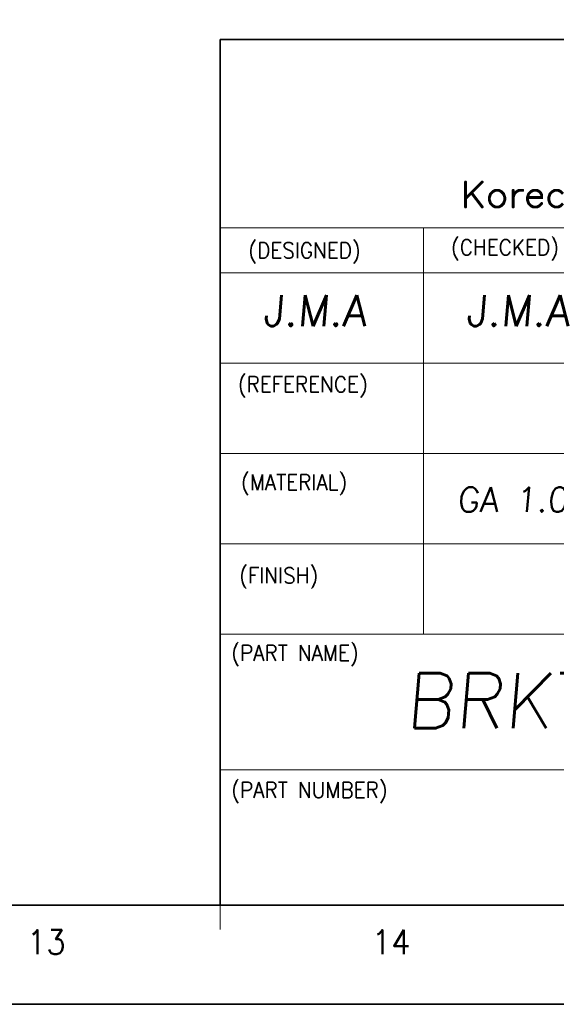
# Model space of a CAD drawing. Header units: millimetres. Extents: x 4065 to 8083, y -652 to 5416.
# Tile 57 of 256: x 6837 to 6915, y 197 to 341. Entities that reach past the tile are written whole.
import ezdxf
from ezdxf.enums import TextEntityAlignment as Align

# ---------------------------------------------------------------- set-up
doc = ezdxf.new("R2010")
doc.units = ezdxf.units.MM
doc.header["$LTSCALE"] = 0.8
doc.layers.get('0').update_dxf_attribs({"linetype": 'CONTINUOUS', "lineweight": 0})
doc.layers.add('2', color=3, linetype='CONTINUOUS', lineweight=0)
doc.styles.get("Standard").update_dxf_attribs({"font": 'romans.shx', "width": 0.8, "oblique": 5, "bigfont": 'whgtxt.shx'})

# ---------------------------------------------------------------- blocks, each defined once
blk = doc.blocks.new('SMOOTH_0$064516')
at = {"const_width": 0.0323}
blk.add_lwpolyline([(-0.016, 0, 1), (0.016, 0, 1)], format="xyb", close=True, dxfattribs=at)
blk = doc.blocks.new('logo')
at = {"color": 7, "const_width": 0.859}
for points in [[(-3519.27, 5311.97), (-3524.16, 5307.08)], [(-3524.16, 5311.97), (-3524.16, 5304.64)], [(-3515.43, 5309.53), (-3516.13, 5309.17), (-3516.83, 5308.48), (-3517.18, 5307.43), (-3517.18, 5306.74), (-3516.83, 5305.69), (-3516.13, 5304.99), (-3515.43, 5304.64), (-3514.39, 5304.64), (-3513.69, 5304.99), (-3513, 5305.69), (-3512.64, 5306.74), (-3512.64, 5307.43), (-3513, 5308.48), (-3513.69, 5309.17), (-3514.39, 5309.53), (-3515.43, 5309.53)], [(-3510.2, 5307.43), (-3509.85, 5308.48), (-3509.16, 5309.17), (-3508.46, 5309.53), (-3507.41, 5309.53)], [(-3510.2, 5309.53), (-3510.2, 5304.64)], [(-3506.01, 5307.43), (-3501.83, 5307.43), (-3501.83, 5308.13), (-3502.18, 5308.82), (-3502.53, 5309.17), (-3503.22, 5309.53), (-3504.27, 5309.53), (-3504.97, 5309.17), (-3505.67, 5308.48), (-3506.01, 5307.43), (-3506.01, 5306.74), (-3505.67, 5305.69), (-3504.97, 5304.99), (-3504.27, 5304.64), (-3503.22, 5304.64), (-3502.53, 5304.99), (-3501.83, 5305.69)], [(-3495.56, 5308.48), (-3496.25, 5309.17), (-3496.95, 5309.53), (-3497.99, 5309.53), (-3498.69, 5309.17), (-3499.39, 5308.48), (-3499.74, 5307.43), (-3499.74, 5306.74), (-3499.39, 5305.69), (-3498.69, 5304.99), (-3497.99, 5304.64), (-3496.95, 5304.64), (-3496.25, 5304.99), (-3495.56, 5305.69)], [(-3522.42, 5308.82), (-3519.27, 5304.64)]]:
    blk.add_lwpolyline(points, dxfattribs=at)
at = {"color": 7, "xscale": 13.31, "yscale": 13.31, "zscale": 13.31}
for p in [(-3524.16, 5311.97), (-3519.27, 5311.97), (-3516.13, 5309.17), (-3515.43, 5309.53), (-3515.43, 5309.53), (-3514.39, 5309.53), (-3513.69, 5309.17), (-3510.2, 5309.53), (-3509.16, 5309.17), (-3508.46, 5309.53), (-3507.41, 5309.53), (-3504.97, 5309.17), (-3504.27, 5309.53), (-3503.22, 5309.53), (-3502.53, 5309.17), (-3498.69, 5309.17), (-3497.99, 5309.53), (-3524.16, 5307.08), (-3522.42, 5308.82), (-3517.18, 5307.43), (-3517.18, 5306.74), (-3516.83, 5308.48), (-3513, 5308.48), (-3512.64, 5307.43), (-3512.64, 5306.74), (-3510.2, 5307.43), (-3509.85, 5308.48), (-3506.01, 5307.43), (-3506.01, 5307.43), (-3506.01, 5306.74), (-3505.67, 5308.48), (-3502.18, 5308.82), (-3501.83, 5308.13), (-3501.83, 5307.43), (-3499.74, 5307.43), (-3499.74, 5306.74), (-3499.39, 5308.48), (-3524.16, 5304.64), (-3519.27, 5304.64), (-3516.83, 5305.69), (-3516.13, 5304.99), (-3515.43, 5304.64), (-3514.39, 5304.64), (-3513.69, 5304.99), (-3513, 5305.69), (-3510.2, 5304.64), (-3505.67, 5305.69), (-3504.97, 5304.99), (-3504.27, 5304.64), (-3503.22, 5304.64), (-3502.53, 5304.99), (-3501.83, 5305.69), (-3499.39, 5305.69), (-3498.69, 5304.99), (-3497.99, 5304.64)]:
    blk.add_blockref('SMOOTH_0$064516', p, dxfattribs=at)

msp = doc.modelspace()

# ---------------------------------------------------------------- linework, layer by layer
at = {"color": 7, "linetype": 'Continuous', "lineweight": 35}
for p, q in [((6866.498, 337.691), (7017.837, 337.691)), ((6866.498, 211.576), (6866.498, 337.691)), ((6210.697, 211.576), (7017.837, 211.576))]:
    msp.add_line(p, q, dxfattribs=at)
at = {"color": 7, "linetype": 'Continuous'}
for p, q in [((6866.498, 310.275), (7017.837, 310.275)), ((6896.108, 251.056), (6896.108, 310.275)), ((6866.498, 303.695), (6955.327, 303.695)), ((6866.498, 290.535), (7017.837, 290.535)), ((6866.498, 277.375), (6990.58, 277.375)), ((6866.498, 264.215), (7017.837, 264.215)), ((6866.498, 251.056), (7017.837, 251.056)), ((6866.498, 231.316), (7017.837, 231.316)), ((6866.498, 208.048), (6866.498, 211.576)), ((6866.498, 211.576), (7017.837, 211.576)), ((6866.498, 211.576), (7017.837, 211.576)), ((6900.999, 211.576), (7017.837, 211.576))]:
    msp.add_line(p, q, dxfattribs=at)
at = {"color": 7, "linetype": 'Continuous', "lineweight": 35}
msp.add_lwpolyline([(6192.503, 791.145), (6192.503, 197.145), (7032.503, 197.145), (7032.503, 791.145)], close=True, dxfattribs=at)

# ---------------------------------------------------------------- block references
at = {"color": 3, "linetype": 'Continuous', "xscale": 0.4968601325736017, "yscale": 0.4968601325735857, "zscale": 0.4968601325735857}
msp.add_blockref('logo', (8653.268, -2322.355), dxfattribs=at)

# ---------------------------------------------------------------- texts
at = {"color": 7, "linetype": 'Continuous', "width": 0.933333}
for s, height, p in [('(CHECKED)', 2.288, (6900.136, 308.575)), ('(DESIGNED)', 2.288, (6870.6, 308.129)), ('(REFERENCE)', 2.28802, (6869.071, 288.613)), ('(MATERIAL)', 2.288, (6869.538, 274.352)), ('(FINISH)', 2.288, (6869.265, 260.771)), ('(PART NAME)', 2.28802, (6868.109, 249.481)), ('(PART NUMBER)', 2.28802, (6868.109, 229.515))]:
    msp.add_text(s, height=height, dxfattribs=at).set_placement(p, align=Align.TOP_LEFT)
for s, p in [('13', (6841.146, 206.215)), ('14', (6891.411, 206.215))]:
    msp.add_text(s, height=3.5277, dxfattribs=at).set_placement(p, align=Align.MIDDLE_CENTER)
at = {"layer": '2', "linetype": 'Continuous', "oblique": 5}
for s, height, p in [('J.M.A', 4.5075, (6872.701, 295.956)), ('J.M.A', 4.5075, (6902.311, 295.956)), ('GA 1.0T', 3.5994, (6901.014, 268.876)), ('BRKT, RISER LOCK', 8, (6893.419, 237.374))]:
    msp.add_text(s, height=height, dxfattribs=at).set_placement(p)

doc.saveas('drawing.dxf')
